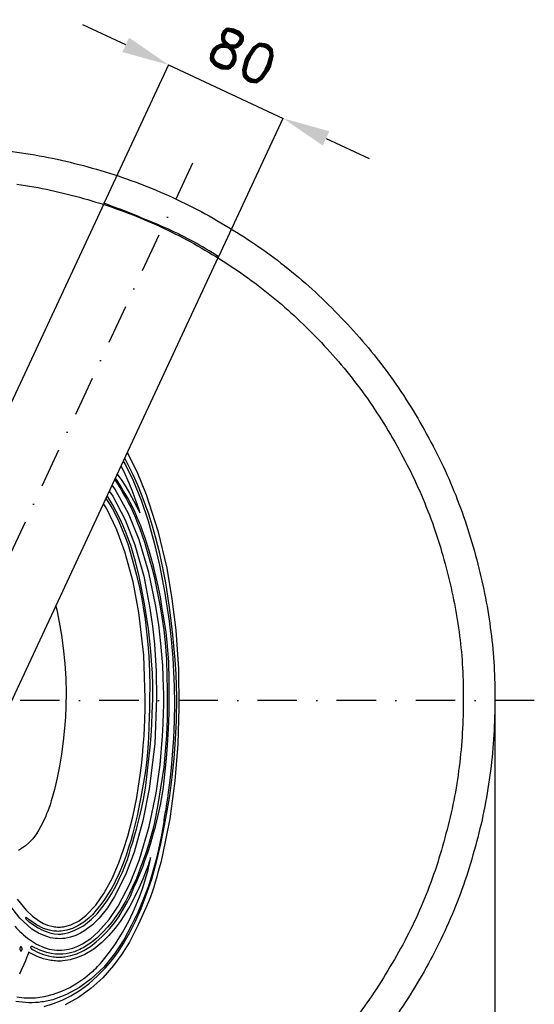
# Model space of a CAD drawing. Header units: millimetres. Extents: x -375 to 375, y -505 to 431.
# Tile 4 of 4: x 49 to 375, y -192 to 431. Entities that reach past the tile are written whole.
import ezdxf

# ---------------------------------------------------------------- set-up
doc = ezdxf.new("R2010")
doc.units = ezdxf.units.MM
doc.header["$LTSCALE"] = 5
doc.linetypes.add('ČERCHOVANÁX2', pattern=[2, 1, -0.5, 0, -0.5])
doc.layers.add('Kóty', color=2, linetype='Continuous')
doc.layers.add('Značka', color=7, linetype='Continuous')
doc.styles.get("Standard").update_dxf_attribs({"font": 'romand.shx', "height": 25})
doc.dimstyles.get("Standard").update_dxf_attribs({"dimtxt": 25, "dimasz": 30, "dimexe": 0.18, "dimexo": 0.0625, "dimgap": 12.5, "dimtad": 1, "dimdec": 0, "dimzin": 0, "dimdsep": 46, "dimtxsty": 'Standard', "dimcen": 0.09, "dimadec": 0, "dimazin": 0, "dimtfac": 1, "dimtdec": 0, "dimtofl": 0, "dimtmove": 0, "dimatfit": 3, "dimfxl": 1, "dimtolj": 1, "dimtzin": 0, "dimarcsym": 0})

# ---------------------------------------------------------------- blocks, each defined once
blk = doc.blocks.new('*D2')
at = {"layer": 'Defpoints', "color": 0, "transparency": 16777216}
for p in [(215.95, 368.33), (102.6, 314.6), (175.1, 280.77)]:
    blk.add_point(p, dxfattribs=at)
at = {"layer": 'Kóty', "color": 0, "lineweight": -2, "transparency": 16777216}
for p, q in [((116.27, 414.84), (89.08, 427.53)), ((102.63, 314.66), (143.53, 402.32)), ((175.13, 280.83), (216.03, 368.5)), ((243.14, 355.65), (270.32, 342.96))]:
    blk.add_line(p, q, dxfattribs=at)
at = {"layer": 'Kóty', "color": 0, "transparency": 16777216}
for points in [[(118.38, 419.37), (114.15, 410.31), (143.45, 402.16)], [(245.25, 360.18), (241.02, 351.12), (215.95, 368.33)]]:
    blk.add_solid(points, dxfattribs=at)
at = {"layer": 'Kóty', "color": 0, "transparency": 16777216, "insert": (190.27, 407.9), "char_height": 25, "attachment_point": 5, "rotation": 334.98787}
blk.add_mtext('\\A1;80', dxfattribs=at)
blk = doc.blocks.new('*D3')
at = {"layer": 'Defpoints', "color": 0, "transparency": 16777216}
for p in [(0, 375), (158.48, 339.87), (-158.48, -339.87), (0, -375), (-121.93, -407.27)]:
    blk.add_point(p, dxfattribs=at)
at = {"layer": 'Kóty', "color": 0, "lineweight": -2, "transparency": 16777216}
for p, q in [((-158.51, -339.92), (-179.74, -385.46)), ((0, -375.06), (0, -425.31))]:
    blk.add_line(p, q, dxfattribs=at)
blk.add_arc((0, 0), 425.13, 249.04403, 265.95597, dxfattribs=at)
at = {"layer": 'Kóty', "color": 0, "transparency": 16777216}
for points in [[(-154, -401.61), (-150.1, -392.41), (-179.67, -385.3)], [(-29.8, -419.07), (-30.16, -429.07), (0, -425.13)]]:
    blk.add_solid(points, dxfattribs=at)
at = {"layer": 'Kóty', "color": 0, "transparency": 16777216, "insert": (-86.6, -390.64), "char_height": 25, "attachment_point": 5, "rotation": 347.5}
blk.add_mtext('\\A1;25°', dxfattribs=at)
blk = doc.blocks.new('*D4')
at = {"layer": 'Defpoints', "color": 0, "transparency": 16777216}
for p in [(-350.05, 0), (350, 0), (350, -500.03)]:
    blk.add_point(p, dxfattribs=at)
at = {"layer": 'Kóty', "color": 0, "lineweight": -2, "transparency": 16777216}
for p, q in [((-350.05, -0.06), (-350.05, -500.21)), ((350, -0.06), (350, -500.21)), ((-320.05, -500.03), (320, -500.03))]:
    blk.add_line(p, q, dxfattribs=at)
at = {"layer": 'Kóty', "color": 0, "transparency": 16777216}
for points in [[(-320.05, -495.03), (-320.05, -505.03), (-350.05, -500.03)], [(320, -495.03), (320, -505.03), (350, -500.03)]]:
    blk.add_solid(points, dxfattribs=at)
at = {"layer": 'Kóty', "color": 0, "transparency": 16777216, "insert": (-0.03, -475.03), "char_height": 25, "attachment_point": 5}
blk.add_mtext('\\A1;700', dxfattribs=at)

msp = doc.modelspace()

# ---------------------------------------------------------------- linework, layer by layer
at = {"layer": 'Kóty'}
msp.add_lwpolyline([(143.4517, 402.1593), (215.9517, 368.3333)], dxfattribs=at)
at = {"layer": 'Značka', "color": 6, "linetype": 'ČERCHOVANÁX2', "lineweight": 25, "ltscale": 5}
for p, q in [((158.4818, 339.8654), (-158.4818, -339.8654)), ((375, 0), (-375, 0))]:
    msp.add_line(p, q, dxfattribs=at)
at = {"layer": 'Značka', "color": 5}
for points in [[(4.6, 349.97, -0.0344183), (50.2, 346.527, -0.0344185), (95, 336.859, -0.0344139), (138.2, 321.715, -0.0344122), (179, 300.792, -0.034421), (216.8, 274.98, -0.0343987), (250.7, 244.227, -0.0344281), (280.6, 209.501, -0.0344954), (305.4, 171.017, -0.0344081), (325.2, 129.763, -0.0340917), (339.2, 86.154, -0.0328069), (347.5, 43.384, -0.0342764), (350, 0)], [(47.4, 326.726, -0.0344183), (89.6, 317.61, -0.0344109), (130.3, 303.332, -0.0344202), (168.7, 283.604, -0.0344124), (204.4, 259.267, -0.034393), (236.4, 230.271, -0.0344124), (264.5, 197.529, -0.0344903), (287.9, 161.245, -0.0344317), (306.6, 122.348, -0.034062), (319.8, 81.231, -0.032789), (327.7, 40.905, -0.034256), (330, 0)], [(-102.6, -314.6012), (175.1, 280.775), (172.2, 282.633), (169.2, 284.464, 0.0360054), (136.7, 301.075, 0.0118533), (102.6, 314.601), (-175.1, -280.7754), (-172.2, -282.6332), (-169.2, -284.4635, 0.0360042), (-136.7, -301.0751), (-102.6, -314.6012)], [(117.2664, 156.7824), (123.4, 144.802), (129.3, 130.338), (136.7, 107.308), (142.2, 83.752), (145.5, 64.206), (147.9, 44.511), (149.6, 20.007), (150, -4.553), (149.3, -27.759), (147.4, -50.909), (144.2, -75.039), (139.3, -98.858), (138.4, -102.516), (137.5, -106.163), (136.7, -108.946), (136, -111.721), (135, -114.999), (134, -118.261), (133, -121.295), (131.9, -124.295), (130.6, -127.557), (129.2, -130.791), (124.2, -142.087), (118.6, -153.057), (113.9, -160.655), (108.5, -167.832), (101.7, -175.537), (94.1, -182.428), (86.3, -188.054), (77.9, -192.652, -0.0395568)], [(117.2664, 156.7824), (123.4, 144.802), (129.3, 130.338), (136.7, 107.308), (142.2, 83.752), (145.5, 64.206), (147.9, 44.511), (149.6, 20.007), (150, -4.553), (149.3, -27.759), (147.4, -50.909), (144.2, -75.039), (139.3, -98.858), (138.4, -102.516), (137.5, -106.163), (136.7, -108.946), (136, -111.721), (135, -114.999), (134, -118.261), (133, -121.295), (131.9, -124.295), (130.6, -127.557), (129.2, -130.791), (124.2, -142.087), (118.6, -153.057), (113.9, -160.655), (108.5, -167.832), (101.7, -175.537), (94.1, -182.428), (86.3, -188.054), (77.9, -192.652, -0.0395568)], [(114.748, 151.3831), (116.1, 149.112), (120.8, 139.493), (126.1, 126.68), (130.5, 113.528), (134.3, 99.591), (137.6, 85.493), (141, 67.816), (143.8, 50.014), (145.1, 38.519), (146.1, 26.988), (146.6, 17.978), (147, 8.957), (147.1, -2.079), (146.9, -13.116), (146.5, -23.915), (145.7, -34.698), (145, -42.644), (144.1, -50.573), (143.8, -53.715), (143.4, -56.853), (143.1, -58.416), (142.9, -59.978), (142.9, -60.209), (142.9, -60.441), (142.7, -61.755), (142.5, -63.068), (142.3, -64.301), (142.1, -65.534), (141.9, -67.072), (141.6, -68.609), (141.4, -70.141), (141.1, -71.672), (140.9, -72.818), (140.7, -73.963), (140.6, -74.42), (140.6, -74.877), (140.5, -75.105), (140.5, -75.334), (140.3, -76.792), (140.1, -78.249), (138.7, -86.323), (137.1, -94.343), (135.3, -101.627), (133.3, -108.845), (130.6, -117.541), (127.4, -126.084), (123.9, -134.281), (120, -142.321), (115, -151.64), (109.2, -160.475), (102.3, -168.804), (94.3, -176.188), (86.9, -181.748), (78.7, -186.242), (71.1, -189.175, -0.0412812), (63.2, -190.889, -0.0424468), (54.9, -191.373, -0.0372887), (46.6, -190.528, -0.0517846)], [(109.2933, 139.6884), (111, 137.112), (113.1, 133.69), (114.9, 130.555), (116.7, 127.385), (118, 124.803), (119.4, 122.191), (120.9, 118.872), (122.4, 115.515), (123.8, 112.098), (125.2, 108.643), (126.7, 104.414), (128.1, 100.151), (129.9, 94.202), (131.6, 88.217), (133, 83.309), (134.2, 78.377), (135.6, 72.058), (136.9, 65.709), (138.1, 59.185), (139.2, 52.638), (140.4, 44.54), (141.3, 36.412), (142.1, 25.857), (142.4, 15.276), (142.6, 6.928), (142.6, -1.418), (142.5, -11.708), (142, -21.991), (141.3, -32.121), (140.3, -42.221), (138.6, -54.138), (136.6, -66.002), (135.6, -71.709), (134.4, -77.388), (133.4, -81.773), (132.2, -86.131), (130.7, -91.42), (129, -96.664), (127.2, -101.757), (125.3, -106.806), (123, -112.712), (120.4, -118.546), (118.4, -122.763), (116.3, -126.898), (114.5, -130.042), (112.6, -133.115), (110.1, -136.775), (107.5, -140.293), (104.7, -143.607), (101.7, -146.786), (98, -150.408), (93.9, -153.639), (92.9, -154.336), (91.9, -155.006), (91.1, -155.514), (90.3, -156.007), (89.3, -156.587), (88.3, -157.138), (87.3, -157.645), (86.2, -158.117), (85, -158.624), (83.8, -159.076), (81.2, -159.829), (78.6, -160.334), (76.5, -160.574), (74.4, -160.653, -0.0234), (71.7, -160.546), (69.1, -160.196), (66.4, -159.615), (63.8, -158.805), (61.8, -158.034), (59.8, -157.148), (59, -156.754), (58.2, -156.341), (57.8, -156.125), (57.4, -155.906), (57.3, -155.894), (57.3, -155.883), (57, -155.844), (56.8, -155.829, 0.020707), (56.7, -155.832), (56.5, -155.848), (56.4, -155.872), (56.3, -155.911), (56.2, -155.948), (56.2, -155.994), (56.1, -156.045), (56.1, -156.103), (56.1, -156.168), (56, -156.237), (56, -156.317), (56, -156.398), (56.1, -156.52), (56.1, -156.638), (56.2, -156.795), (56.3, -156.945), (56.3, -157.04), (56.4, -157.133), (56.4, -157.184), (56.5, -157.235), (57, -157.571), (57.6, -157.903), (60.8, -159.526), (64.2, -160.825), (67.2, -161.697), (70.3, -162.251, 0.0326986), (74.1, -162.514, 0.0337753), (77.8, -162.274), (81.6, -161.57), (85.3, -160.391), (89.7, -158.324), (93.9, -155.694), (97.6, -152.823), (101.1, -149.663), (103.7, -147.051), (106.2, -144.318), (109.1, -140.744), (111.8, -137), (114.3, -133.068), (116.6, -129.002), (119.2, -123.826), (121.5, -118.546), (123.5, -113.936), (125.4, -109.294), (127, -105.386), (128.4, -101.45), (130.2, -96.255), (131.9, -91.02), (133.5, -85.437), (135.1, -79.82), (136.9, -72.561), (138.5, -65.243), (140.1, -55.016), (141.3, -44.713), (142.1, -36.545), (142.7, -28.37), (143.3, -18.2), (143.7, -8.019), (143.7, 2.123), (143.7, 12.274), (143.5, 24.454), (142.6, 36.582), (141.8, 43.057), (140.8, 49.514), (140, 54.424), (139.2, 59.329), (138.2, 65.414), (137, 71.475), (135.6, 77.794), (134, 84.079), (131.8, 92.442), (129.2, 100.717), (128.1, 103.966), (126.9, 107.196), (126, 109.799), (125, 112.385), (123.6, 115.619), (122.2, 118.821), (120.7, 122.004), (119.1, 125.134), (117.1, 128.813), (114.9, 132.446), (112.7, 136.127), (110.4, 139.734), (109.7504, 140.6684)], [(46, -142.887, 0.0616951), (55.3, -151.398), (59.8, -154.233), (64.6, -156.405), (67.7, -157.377), (71, -157.938), (72.6, -158.066), (74.2, -158.132), (75.8, -158.064), (77.4, -157.94), (80.1, -157.501), (82.8, -156.785), (86, -155.593), (89, -154.077), (94.2, -150.655), (98.9, -146.536), (105.7, -138.792), (111.5, -130.199), (119, -115.796), (125, -100.644), (131.1, -79.924), (135.5, -58.747), (138, -40.744), (139.6, -22.633), (140, -14.995), (140.2, -7.351), (140.3, -3.459), (140.3, 0.434), (140.3, 4.326), (140.2, 8.218), (139.7, 22.087), (138.6, 35.921), (137.2, 47.82), (135.4, 59.661), (130.9, 80.852), (124.7, 101.588), (118.1, 118.164), (109.4, 133.786), (107.6553, 136.1767)], [(47.6, -125.755), (53.3, -132.867), (57.2, -136.617), (61.6, -139.763), (64.1, -141.145), (66.7, -142.239), (70.3, -143.165, 0.0458028), (73.9, -143.473, 0.0493382), (77.8, -143.124), (81.5, -142.055), (86.7, -139.495), (91.2, -135.988), (97.3, -129.593), (102.3, -122.337), (107.6, -112.779), (111.9, -102.777), (114.9, -94.479), (117.5, -86.044), (120.7, -73.802), (123.2, -61.411), (124.4, -54.404), (125.4, -47.37), (126.2, -41.257), (126.9, -35.131), (127.4, -28.8), (127.9, -22.459), (128.2, -17.255), (128.4, -12.047), (128.6, -5.391), (128.6, 1.268), (127.7, 28.529), (124.5, 55.619), (120.9, 75.028), (115.7, 94.088), (110.7, 107.924), (104.4, 121.153), (102.2828, 124.6582)], [(54.3, -138.09), (54.2, -138.031), (54.1, -137.973), (53.9, -137.832), (53.7, -137.703), (53.6, -137.627), (53.4, -137.563), (53.3, -137.527), (53.2, -137.507), (53.2, -137.505), (53.1, -137.513), (53.1, -137.522), (53, -137.536), (53, -137.554), (53, -137.577), (53, -137.603), (52.9, -137.632), (52.9, -137.666), (52.9, -137.702), (52.9, -137.764), (52.9, -137.827), (52.9, -137.933), (53, -138.035), (53.1, -138.262), (53.2, -138.473), (53.4, -138.712), (53.6, -138.934), (53.8, -139.047), (53.9, -139.155), (53.9, -139.21), (54, -139.265), (54.5, -139.641), (55, -140.015), (57.9, -142.035), (60.8, -143.891), (63.2, -145.212), (65.8, -146.318), (68.3, -147.169), (71, -147.709), (73.8, -147.928, 0.0354945), (76.6, -147.749), (80.2, -146.996), (83.7, -145.729), (89.5, -142.617), (94.7, -138.516), (98.1, -135.041), (101.2, -131.284), (103.3, -128.549), (105.2, -125.74), (107.3, -122.447), (109.2, -119.045), (110.9, -115.812), (112.4, -112.541), (114.2, -108.737), (115.8, -104.872), (117.3, -100.714), (118.6, -96.499), (119.6, -93.173), (120.7, -89.846), (121.9, -85.685), (123, -81.505), (124.1, -77.286), (125.2, -73.059), (126.5, -67.872), (127.6, -62.652), (128.8, -55.542), (129.7, -48.385), (130.3, -42.646), (131, -36.907), (131.7, -29.707), (132.3, -22.495), (132.7, -15.269), (133.1, -8.036), (133.4, 0.655), (133.4, 9.348), (133.2, 17.138), (132.6, 24.919), (132.1, 31.176), (131.5, 37.423), (130.6, 45.278), (129.5, 53.108), (128.2, 60.994), (126.7, 68.854), (124.8, 78.38), (122.4, 87.821), (121, 92.897), (119.4, 97.928), (118, 101.855), (116.6, 105.747), (114.7, 110.477), (112.5, 115.131), (110.3, 119.623), (107.9, 124.01), (106, 127.186), (104.5279, 129.4715)], [(103.764, 127.8339), (105.8, 124.489), (107.8, 121.107), (109.7, 117.657), (111.9, 113.176), (113.9, 108.609), (115.8, 103.871), (117.5, 99.057), (119.3, 93.067), (121, 87.019), (123, 79.258), (124.9, 71.459), (126.2, 65.254), (127.3, 59.015), (128.5, 51.237), (129.5, 43.429), (130.3, 35.609), (130.9, 27.77), (131.4, 18.301), (131.5, 8.824), (131.4, 1.811), (131.3, -5.202), (131.1, -10.817), (131, -16.43), (130.7, -23.453), (130.2, -30.471), (129.7, -37.506), (128.8, -44.51), (127.4, -52.945), (125.8, -61.349), (125, -65.541), (124.2, -69.726), (123.5, -73.084), (122.7, -76.431), (121.7, -80.629), (120.6, -84.806), (119.4, -89), (118.1, -93.169), (116.5, -98.207), (114.6, -103.192), (113.2, -106.853), (111.6, -110.463), (110.3, -113.272), (108.9, -116.039), (107, -119.423), (105, -122.728), (102.8, -125.988), (100.5, -129.151), (98.7, -131.51), (96.8, -133.808), (96, -134.729), (95.2, -135.639), (94.8, -136.095), (94.3, -136.549), (93.8, -137.054), (93.2, -137.555), (89.7, -140.334), (86, -142.703), (82.5, -144.358), (78.9, -145.508), (75.3, -146.11, -0.0420868), (71.7, -146.121, -0.0426799), (67.9, -145.544), (64.3, -144.376), (59.7, -142.101), (55.6, -139.133), (54.9, -138.615), (54.3, -138.09)], [(330, 0), (330, -2.16), (330, -4.32, -0.0321676), (326.7, -47.339, -0.0357412), (317.6, -89.575, -0.0366598), (303.4, -130.361, -0.0347689), (283.6, -168.727, -0.0340415), (259.3, -204.387, -0.0344506)], [(350, 0), (350, -2.291), (350, -4.581, -0.0321663), (346.5, -50.208, -0.0357268), (336.9, -95.004, -0.0366679), (321.8, -138.262, -0.0347487), (300.8, -178.953, -0.0340422), (275, -216.774, -0.0344423)], [(47.4, -187.69, 0.0314224), (53.4, -188.256, 0.0309338), (59.1, -188.183, 0.0296469), (64.8, -187.419), (70.6, -185.993), (76.2, -183.907), (80.9, -181.681), (85.4, -179.073), (90.3, -175.675), (94.9, -171.882), (95.8, -171.137), (96.6, -170.386), (97.5, -169.424), (98.4, -168.456), (100.2, -166.494), (101.9, -164.487), (106, -159.366), (109.8, -154.028), (114.3, -146.819), (118.4, -139.327), (121.9, -131.974), (125, -124.435), (127, -118.698), (128.8, -112.88), (130.4, -107.175), (131.7, -101.404), (131.9, -100.452), (132, -99.5), (131.8, -100.326), (131.5, -101.152), (130.9, -102.829), (130.4, -104.501), (128.8, -108.808), (127.1, -113.072), (124.6, -118.897), (121.9, -124.611), (118.9, -130.285), (115.5, -135.784), (112.7, -140.019), (109.6, -144.105), (105.6, -148.883), (101.2, -153.285), (96, -157.441), (90.3, -160.849), (85.8, -162.84), (81.1, -164.209), (76.5, -164.898, -0.0380377), (71.9, -164.89, -0.030109), (68.1, -164.412), (64.3, -163.507), (60.2, -162.052), (56.3, -160.155), (55.5, -159.762), (54.8, -159.362), (54.6, -159.873), (54.4, -160.384), (54, -161.392), (53.6, -162.399), (52.7, -164.835), (51.7, -167.257), (50.3, -170.274), (48.9, -173.247)]]:
    msp.add_lwpolyline(points, format="xyb", dxfattribs=at)
for points in [[(64.7, -193.687), (70.5, -191.926), (76.1, -189.679), (81.6, -186.986), (86.8, -183.827), (92.9, -179.35), (98.5, -174.313), (103.5, -169.215), (108, -163.758), (111.6, -158.904), (114.9, -153.857), (118.9, -146.908), (122.5, -139.737), (126, -131.831), (129.1, -123.764), (132.8, -113.105), (135.8, -102.28), (138.6, -90.78), (140.9, -79.184), (142.6, -69.849), (144.1, -60.482), (145.7, -48.663), (146.9, -36.801), (147.8, -24.793), (148.4, -12.76), (148.6, 1.928), (148.2, 16.604), (147.6, 25.549), (146.8, 34.481), (146.1, 41.539), (145.3, 48.589), (144.3, 57.275), (143, 65.937), (141.6, 74.442), (140, 82.911), (137.8, 92.85), (135.3, 102.717), (133.2, 110.324), (130.8, 117.86), (128.8, 123.607), (126.7, 129.299), (123.9, 136.093), (120.9, 142.776), (117.8, 149.121), (115.62, 153.2525)], [(110.9431, 143.2255), (113.8, 139.153), (116.3, 135.213), (118.6, 131.2), (121.5, 126.023), (124.2, 120.782), (124.8, 119.739), (125.3, 118.696), (124.9, 119.912), (124.5, 121.127), (123.7, 123.523), (122.9, 125.91), (120.8, 131.687), (118.4, 137.39), (115.2, 144.538), (113.2844, 148.2452)], [(105.8554, 132.3176), (108.1, 129.229), (116, 114.295), (122.1, 98.515), (127.8, 78.663), (131.6, 58.39), (133.2, 46.99), (134.4, 35.544), (135.5, 18.379), (135.8, 1.171), (134.6, -27.519), (131.1, -56.008), (127.2, -76.24), (121.6, -96.082), (116.2, -110.485), (109.2, -124.183), (104.7, -131.283), (99.4, -137.848), (95.2, -142.086), (90.4, -145.708), (87.6, -147.367), (84.7, -148.75), (81.3, -149.936), (77.7, -150.614), (76.2, -150.753), (74.7, -150.834), (73.1, -150.791), (71.6, -150.694), (68.6, -150.205), (65.6, -149.34), (61.1, -147.37), (56.9, -144.756), (49.2, -137.884), (42.8, -129.671)], [(71.9835, 59.6979), (72.6, 57.382), (74.2, 49.394), (75.6, 41.186), (76.7, 32.931), (77.7, 23.343), (78.3, 13.726), (78.5, 5.028), (78.4, -3.672), (78.1, -10.615), (77.5, -17.546), (76.7, -25.853), (75.6, -34.126), (74.3, -41.62), (72.9, -49.073), (71.2, -56.416), (69.1, -63.669), (68.4, -66.105), (67.5, -68.52), (66.9, -70.211), (66.2, -71.888), (65.4, -73.833), (64.5, -75.748), (63.6, -77.65), (62.6, -79.54), (61.3, -82.05), (59.8, -84.483), (57.5, -87.599), (54.7, -90.399), (52.9, -91.999), (51, -93.44), (48.4, -94.934)], [(49.9, -158.625), (50, -158.625), (50, -158.624), (50, -158.607), (50.1, -158.57), (50.2, -158.5), (50.3, -158.413), (50.4, -158.284), (50.4, -158.145), (50.5, -157.971), (50.5, -157.792), (50.6, -157.694), (50.6, -157.596), (50.6, -157.479), (50.6, -157.362), (50.6, -157.33), (50.6, -157.299), (50.6, -157.265), (50.6, -157.231), (50.6, -157.167), (50.6, -157.103), (50.6, -156.95), (50.5, -156.798), (50.5, -156.618), (50.4, -156.444), (50.4, -156.316), (50.3, -156.195), (50.2, -156.121), (50.2, -156.056), (50.1, -156.017), (50.1, -155.986), (50, -155.97), (50, -155.961), (50, -155.96), (49.9, -155.959), (49.9, -155.96), (49.9, -155.961), (49.9, -155.966), (49.8, -155.974), (49.8, -155.992), (49.7, -156.015), (49.7, -156.085), (49.6, -156.173), (49.5, -156.304), (49.4, -156.444), (49.4, -156.618), (49.3, -156.798), (49.3, -156.897), (49.3, -156.996), (49.3, -157.147), (49.3, -157.299), (49.3, -157.547), (49.3, -157.792), (49.4, -157.971), (49.4, -158.145), (49.5, -158.271), (49.6, -158.39), (49.6, -158.464), (49.7, -158.528), (49.7, -158.568), (49.8, -158.599), (49.9, -158.616), (49.9, -158.624), (49.9, -158.625), (49.9, -158.625)]]:
    msp.add_lwpolyline(points, dxfattribs=at)

# ---------------------------------------------------------------- dimensions: what is measured, and where the dimension line sits
at = {"layer": 'Kóty'}
dim = msp.add_aligned_dim(p1=(102.6, 314.601), p2=(175.1, 280.775), distance=96.6194, dimstyle='Standard', dxfattribs=at)
dim.commit()
dim.dimension.update_dxf_attribs({"geometry": '*D2', "text_midpoint": (190.2719, 407.9017)})
dim = msp.add_angular_dim_2l(base=(-121.9282, -407.2686), line1=((0, 375), (0, -375)), line2=((158.4818, 339.8654), (-158.4818, -339.8654)), dimstyle='Standard', dxfattribs=at)
dim.commit()
dim.dimension.update_dxf_attribs({"geometry": '*D3', "text_midpoint": (-86.6037, -390.6438)})
dim = msp.add_linear_dim(base=(350, -500.0294), p1=(-350.0536, 0), p2=(350, 0), dimstyle='Standard', dxfattribs=at)
dim.commit()
dim.dimension.update_dxf_attribs({"geometry": '*D4', "text_midpoint": (-0.0268, -475.0294)})

doc.saveas('drawing.dxf')
